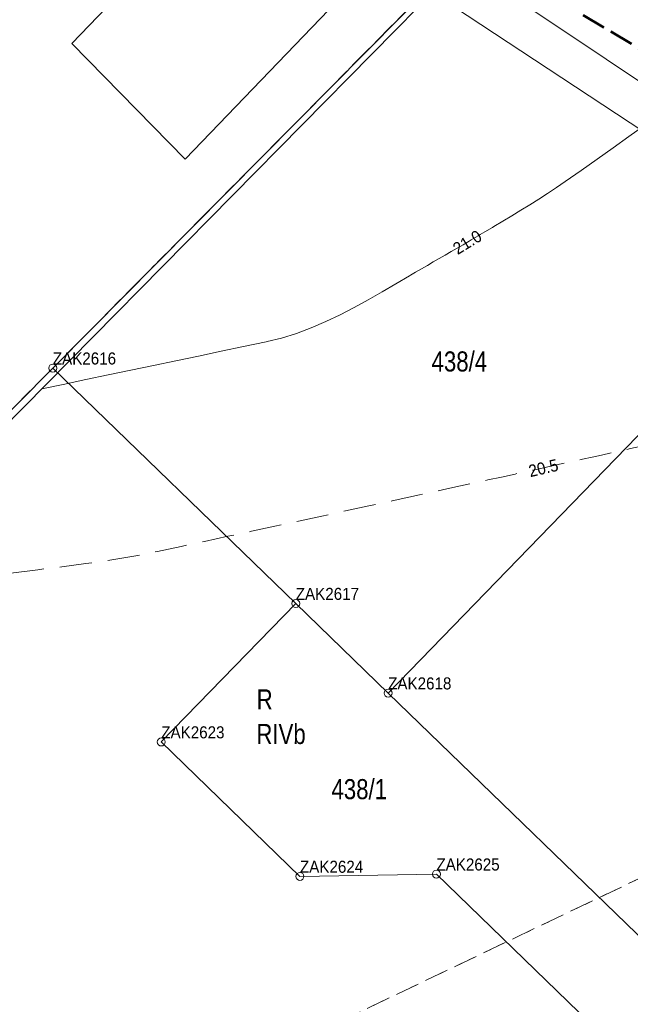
# Model space of a CAD drawing. Header units: metres. Extents: x 6551181 to 6555585, y 5935140 to 5937297.
# Tile 8 of 97: x 6551488 to 6551526, y 5935924 to 5935985. Entities that reach past the tile are written whole.
import ezdxf
from ezdxf import colors
from ezdxf.entities.mleader import LeaderData, LeaderLine
from ezdxf.enums import TextEntityAlignment as Align
from ezdxf.math import Vec2, Vec3

# ---------------------------------------------------------------- set-up
doc = ezdxf.new("R2010")
doc.units = ezdxf.units.M
for name, pattern in [('1.5_0.5', [2, 1.5, -0.5]), ('2.0_1.0', [3, 2, -1]), ('218-500', [1, 0.5, -0.5]), ('219-500', [0])]:
    doc.linetypes.add(name, pattern=pattern)
for name, color, linetype in [('202-Punkt graniczny stabilizowany trwale', 7, 'Continuous'), ('202-Punkt graniczny stabilizowany trwale-Atr103', 7, 'Continuous'), ('209-Opis konturu klasyfikacyjnego', 7, 'Continuous'), ('210-Oznaczenie użytku', 7, 'Continuous'), ('211-Nr działki', 7, 'Continuous'), ('217-Granica konturu klasyfikcyjnego', 7, 'Continuous'), ('218-Granica użytku', 7, 'Continuous'), ('219-Linia granicy', 7, 'Continuous'), ('811-Warstwica ciągła linia', 7, 'Continuous'), ('811-Warstwica ciągła linia-Atr2', 7, 'Continuous'), ('812-Warstwica pomocnicza linia', 7, 'Continuous'), ('812-Warstwica pomocnicza linia-Atr2', 7, 'Continuous'), ('inna budowla (powierzchnia)', 7, 'Continuous'), ('Obszar opracowania', 7, 'Continuous'), ('ogrodzenie trwałe (linia)', 7, 'Continuous'), ('przewód kanalizacyjny (linia)', 7, 'Continuous'), ('przewód wodociągowy (linia)', 7, 'Continuous')]:
    doc.layers.add(name, color=color, linetype=linetype)
doc.layers.add('_opis', color=7, linetype='Continuous', lineweight=18)
doc.styles.add('marcin', font='arial.ttf')
doc.styles.get("Standard").update_dxf_attribs({"font": 'arial.ttf'})
doc.linetypes.add('902-500', pattern='A,3.75,0,[1,ksztalty.shx,S=0.5,R=0,X=0,Y=0],3.75', length=7.5)

# ---------------------------------------------------------------- blocks, each defined once
blk = doc.blocks.new('202')
at = {"color": 0, "linetype": 'Continuous', "lineweight": -2}
blk.add_circle((0, 0), 2.5, dxfattribs=at)

msp = doc.modelspace()

# ---------------------------------------------------------------- linework, layer by layer
at = {"layer": '217-Granica konturu klasyfikcyjnego', "color": 3, "linetype": '1.5_0.5', "lineweight": 18, "flags": 128}
for points in [[(6551517.75, 5935992.1), (6551489.62, 5935963.67)], [(6551489.62, 5935963.67), (6551469.97, 5935943.82)], [(6551449.62, 5935895.39), (6551582.66, 5935958.98)]]:
    msp.add_lwpolyline(points, dxfattribs=at)
at = {"layer": '218-Granica użytku', "color": 3, "linetype": '218-500', "lineweight": 18, "flags": 128}
for points in [[(6551517.75, 5935992.1), (6551489.62, 5935963.67)], [(6551489.62, 5935963.67), (6551469.97, 5935943.82)], [(6551449.62, 5935895.39), (6551582.66, 5935958.98)]]:
    msp.add_lwpolyline(points, dxfattribs=at)
at = {"layer": '219-Linia granicy', "color": 7, "linetype": '219-500', "lineweight": 18, "flags": 128}
for points in [[(6551517.75, 5935992.1), (6551489.62, 5935963.67)], [(6551510.46, 5935943.46), (6551542.09, 5935976.09)], [(6551469.97, 5935943.82), (6551489.62, 5935963.67)], [(6551489.62, 5935963.67), (6551504.72, 5935949.03)], [(6551496.36, 5935940.42), (6551504.72, 5935949.03)], [(6551504.72, 5935949.03), (6551510.46, 5935943.46)], [(6551510.46, 5935943.46), (6551529.12, 5935925.37)], [(6551496.36, 5935940.42), (6551504.98, 5935932.06)], [(6551504.98, 5935932.06), (6551513.46, 5935932.2)], [(6551513.46, 5935932.2), (6551527.1, 5935918.97)]]:
    msp.add_lwpolyline(points, dxfattribs=at)
at = {"layer": '811-Warstwica ciągła linia', "color": 32, "linetype": 'Continuous', "lineweight": 13, "flags": 128}
msp.add_lwpolyline([(6551526.409, 5935978.78), (6551525.423, 5935978.073), (6551524.437, 5935977.367), (6551523.449, 5935976.663), (6551522.46, 5935975.96), (6551521.464, 5935975.267), (6551520.921, 5935974.901), (6551520.374, 5935974.54), (6551519.824, 5935974.184), (6551519.271, 5935973.832), (6551518.716, 5935973.485), (6551518.157, 5935973.143), (6551517.596, 5935972.804), (6551517.033, 5935972.469), (6551516.95, 5935972.42), (6551516.469, 5935972.137), (6551516.329, 5935972.055), (6551516.189, 5935971.973), (6551516.049, 5935971.891), (6551515.909, 5935971.81), (6551515.769, 5935971.728), (6551515.628, 5935971.646), (6551515.55, 5935971.6), (6551515.488, 5935971.564), (6551515.119, 5935971.348), (6551514.749, 5935971.133), (6551514.379, 5935970.917), (6551514.009, 5935970.702), (6551513.639, 5935970.487), (6551513.269, 5935970.273), (6551512.899, 5935970.058), (6551512.529, 5935969.843), (6551512.159, 5935969.629), (6551511.85, 5935969.45), (6551511.788, 5935969.414), (6551510.937, 5935968.918), (6551510.082, 5935968.419), (6551509.221, 5935967.926), (6551508.352, 5935967.447), (6551507.474, 5935966.99), (6551506.585, 5935966.562), (6551505.683, 5935966.172), (6551504.766, 5935965.827), (6551503.832, 5935965.536), (6551502.95, 5935965.32), (6551502.88, 5935965.305), (6551501.478, 5935965.011), (6551500.076, 5935964.717), (6551498.674, 5935964.423), (6551497.272, 5935964.129), (6551495.87, 5935963.835), (6551494.468, 5935963.541), (6551493.066, 5935963.247), (6551491.664, 5935962.953), (6551490.262, 5935962.659), (6551488.93, 5935962.38)], dxfattribs=at)
at = {"layer": '812-Warstwica pomocnicza linia', "color": 32, "linetype": '2.0_1.0', "lineweight": 13, "flags": 128}
msp.add_lwpolyline([(6551475.32, 5935948.59), (6551475.913, 5935948.724), (6551476.505, 5935948.861), (6551477.097, 5935948.999), (6551477.688, 5935949.137), (6551478.28, 5935949.276), (6551478.871, 5935949.415), (6551479.463, 5935949.554), (6551480.055, 5935949.691), (6551480.647, 5935949.827), (6551481.24, 5935949.96), (6551482.716, 5935950.261), (6551484.2, 5935950.518), (6551485.69, 5935950.741), (6551487.185, 5935950.941), (6551488.682, 5935951.13), (6551490.179, 5935951.316), (6551491.675, 5935951.513), (6551493.166, 5935951.73), (6551494.652, 5935951.979), (6551496.13, 5935952.27), (6551497.589, 5935952.583), (6551499.049, 5935952.896), (6551500.508, 5935953.21), (6551501.967, 5935953.524), (6551503.426, 5935953.839), (6551504.885, 5935954.154), (6551506.344, 5935954.47), (6551507.803, 5935954.786), (6551509.262, 5935955.103), (6551510.72, 5935955.42), (6551511.569, 5935955.605), (6551512.418, 5935955.79), (6551513.267, 5935955.975), (6551514.116, 5935956.16), (6551514.965, 5935956.344), (6551515.814, 5935956.529), (6551516.663, 5935956.714), (6551517.512, 5935956.899), (6551518.361, 5935957.085), (6551519.21, 5935957.27), (6551519.483, 5935957.33), (6551519.756, 5935957.39), (6551520.029, 5935957.449), (6551520.302, 5935957.509), (6551520.575, 5935957.57), (6551520.848, 5935957.63), (6551521.121, 5935957.69), (6551521.394, 5935957.75), (6551521.667, 5935957.81), (6551521.94, 5935957.87), (6551522.537, 5935958.001), (6551523.133, 5935958.133), (6551523.729, 5935958.265), (6551524.326, 5935958.398), (6551524.922, 5935958.531), (6551525.518, 5935958.665), (6551526.114, 5935958.8), (6551526.709, 5935958.936), (6551527.305, 5935959.072), (6551527.9, 5935959.21), (6551529.334, 5935959.553), (6551530.764, 5935959.913), (6551532.19, 5935960.29), (6551533.611, 5935960.682), (6551535.029, 5935961.088), (6551536.444, 5935961.507), (6551537.855, 5935961.936), (6551539.263, 5935962.376), (6551540.668, 5935962.824), (6551542.07, 5935963.28), (6551543.559, 5935963.768), (6551545.048, 5935964.255), (6551546.537, 5935964.743), (6551548.026, 5935965.231), (6551549.515, 5935965.719), (6551551.004, 5935966.207), (6551552.493, 5935966.695), (6551553.982, 5935967.183), (6551555.471, 5935967.671), (6551556.96, 5935968.16)], dxfattribs=at)
at = {"layer": 'inna budowla (powierzchnia)', "color": 7, "linetype": 'Continuous', "lineweight": 18, "flags": 128}
msp.add_lwpolyline([(6551513.59, 5935993.06), (6551497.85, 5935976.67), (6551490.81, 5935983.85), (6551506.34, 5936000.02)], close=True, dxfattribs=at)
at = {"layer": 'Obszar opracowania', "color": 6, "linetype": '1.5_0.5', "lineweight": 50, "flags": 128}
msp.add_lwpolyline([(6551818.32, 5935949.48), (6551816.4, 5935927.1), (6551691.07, 5935939.45), (6551655.04, 5935943.08), (6551594.88, 5935952.7), (6551558.27, 5935964.37), (6551521.83, 5935986.07), (6551479.91, 5936013.47), (6551430.28, 5936048.68), (6551403.2, 5936073.55), (6551351.97, 5936127.26), (6551339.98, 5936140.06), (6551355.92, 5936154.02), (6551383.22, 5936127.23), (6551398.41, 5936112.34), (6551441.88, 5936067.29), (6551466.09, 5936048.26), (6551498.73, 5936021.85), (6551519.95, 5936008.26), (6551556.28, 5935985.89), (6551583.14, 5935974.91), (6551603.83, 5935970.55), (6551675.12, 5935961.01)], close=True, dxfattribs=at)
at = {"layer": 'ogrodzenie trwałe (linia)', "color": 7, "linetype": '902-500', "lineweight": 35, "flags": 128}
msp.add_lwpolyline([(6551501.33, 5936003.22), (6551518.1, 5935992), (6551470.45, 5935943.65), (6551441.46, 5935971.38), (6551485.21, 5936013.92), (6551497.77, 5936005.54)], dxfattribs=at)
at = {"layer": 'przewód kanalizacyjny (linia)', "color": 34, "linetype": 'Continuous', "lineweight": 18, "flags": 128}
msp.add_lwpolyline([(6551585.99, 5935952), (6551572.4, 5935954.03), (6551554.98, 5935961.35), (6551536.43, 5935971.74), (6551507.79, 5935990.62), (6551479.49, 5936009.45), (6551456.16, 5936028.61), (6551426.24, 5936052.17), (6551417.48, 5936058.62), (6551416.31, 5936060.42), (6551389.32, 5936087.33), (6551366.93, 5936111.55), (6551365.26, 5936113.65), (6551347.96, 5936128.4), (6551321.3, 5936152.08), (6551310.54, 5936161.22), (6551294.77, 5936172.95), (6551305.54, 5936207.21), (6551306.79, 5936212.01), (6551307.58, 5936218.83), (6551312.3, 5936261.8), (6551313.91, 5936305.59), (6551314.25, 5936357.47), (6551312.49, 5936430.15)], dxfattribs=at)
at = {"layer": 'przewód wodociągowy (linia)', "color": 5, "linetype": 'Continuous', "lineweight": 18, "flags": 128}
msp.add_lwpolyline([(6551567.56, 5935958.94), (6551567.2, 5935958.91), (6551558.94, 5935962.08), (6551548.72, 5935966.39), (6551511.63, 5935991.17), (6551485.67, 5936009.81), (6551416.66, 5936062.63), (6551416.5, 5936062.93)], dxfattribs=at)

# ---------------------------------------------------------------- block references
at = {"layer": '202-Punkt graniczny stabilizowany trwale', "color": 7, "linetype": 'Continuous', "lineweight": 18, "xscale": 0.1, "yscale": 0.1}
for p in [(6551489.62, 5935963.67), (6551504.72, 5935949.03), (6551510.46, 5935943.46), (6551496.36, 5935940.42), (6551504.98, 5935932.06), (6551513.46, 5935932.2)]:
    msp.add_blockref('202', p, dxfattribs=at)

# ---------------------------------------------------------------- texts
at = {"layer": '202-Punkt graniczny stabilizowany trwale-Atr103', "color": 7, "width": 0.9}
for s, p in [('ZAK2616', (6551489.62, 5935963.67)), ('ZAK2617', (6551504.72, 5935949.03)), ('ZAK2618', (6551510.46, 5935943.46)), ('ZAK2623', (6551496.36, 5935940.42)), ('ZAK2624', (6551504.98, 5935932.06)), ('ZAK2625', (6551513.46, 5935932.2))]:
    msp.add_text(s, height=0.75, dxfattribs=at).set_placement(p, align=Align.BOTTOM_LEFT)
at = {"layer": '209-Opis konturu klasyfikacyjnego', "color": 3, "linetype": 'Continuous', "lineweight": 18, "width": 0.79}
msp.add_text('RIVb', height=1.25, dxfattribs=at).set_placement((6551502.27, 5935941.54), align=Align.TOP_LEFT)
at = {"layer": '210-Oznaczenie użytku', "color": 3, "linetype": 'Continuous', "lineweight": 18, "width": 0.79}
msp.add_text('R', height=1.25, dxfattribs=at).set_placement((6551502.29, 5935942.44))
at = {"layer": '211-Nr działki', "color": 7, "linetype": 'Continuous', "lineweight": 18, "width": 0.79}
for s, p in [('438/4', (6551513.16, 5935964.71)), ('438/1', (6551506.94, 5935938.11))]:
    msp.add_text(s, height=1.25, dxfattribs=at).set_placement(p, align=Align.TOP_LEFT)
at = {"layer": '811-Warstwica ciągła linia-Atr2', "color": 32, "width": 0.907}
msp.add_text('21.0', height=0.75, rotation=31.239, dxfattribs=at).set_placement((6551515.38, 5935971.5), align=Align.MIDDLE_CENTER)
at = {"layer": '812-Warstwica pomocnicza linia-Atr2', "color": 32, "width": 0.907}
msp.add_text('20.5', height=0.75, rotation=13.147, dxfattribs=at).set_placement((6551520.11, 5935957.46), align=Align.MIDDLE_CENTER)

# ---------------------------------------------------------------- leaders
at = {"layer": '_opis'}
ml = msp.add_multileader_mtext('Standard', dxfattribs=at)
ml.set_content('wpust kd wraz z przykanalikiem \\Poraz obrukiem kamianiem polnym skarp oraz dna rowu', color=256, style='marcin')
ml.set_leader_properties()
ml.build(insert=Vec2(0, 0))
ml.multileader.update_dxf_attribs({"text_right_attachment_type": 6, "dogleg_length": 0.36, "arrow_head_size": 0.18})
ctx = ml.context
ctx.base_point, ctx.char_height, ctx.arrow_head_size, ctx.landing_gap_size, ctx.plane_origin, ctx.plane_x_axis, ctx.plane_y_axis = Vec3(6551481.0504, 5935985.4308), 0.65, 0.18, 0.09, Vec3(6551493.9672, 5936047.2225), Vec3(0.5489505, 0.8358548), Vec3(-0.8358548, 0.5489505)
ctx.right_attachment, ctx.text_align_type = 6, 2
notes = []
notes.append((ctx, [(0, (1, 1, 0), (6551493.753, 5936004.0062), (-0.5489505, -0.8358548), 0.36, [(0, [(6551504.8309, 5936009.4828)], 0, [])])]))
ctx.mtext.insert, ctx.mtext.text_direction, ctx.mtext.rotation, ctx.mtext.alignment, ctx.mtext.flow_direction = Vec3(6551492.803, 5936004.0917), Vec3(0.5489505, 0.8358548), 0.9896882, 3, 5
for ctx, leaders in notes:
    for number, flags, end, landing, length, lines in leaders:
        leader = LeaderData()
        leader.index, (leader.has_last_leader_line, leader.has_dogleg_vector, leader.attachment_direction) = number, flags
        leader.last_leader_point, leader.dogleg_vector, leader.dogleg_length = Vec3(end), Vec3(landing), length
        for number, points, colour, breaks in lines:
            line = LeaderLine()
            line.index, line.vertices, line.color, line.breaks = number, Vec3.list(points), colors.encode_raw_color(colour), breaks
            leader.lines.append(line)
        ctx.leaders.append(leader)

doc.saveas('drawing.dxf')
